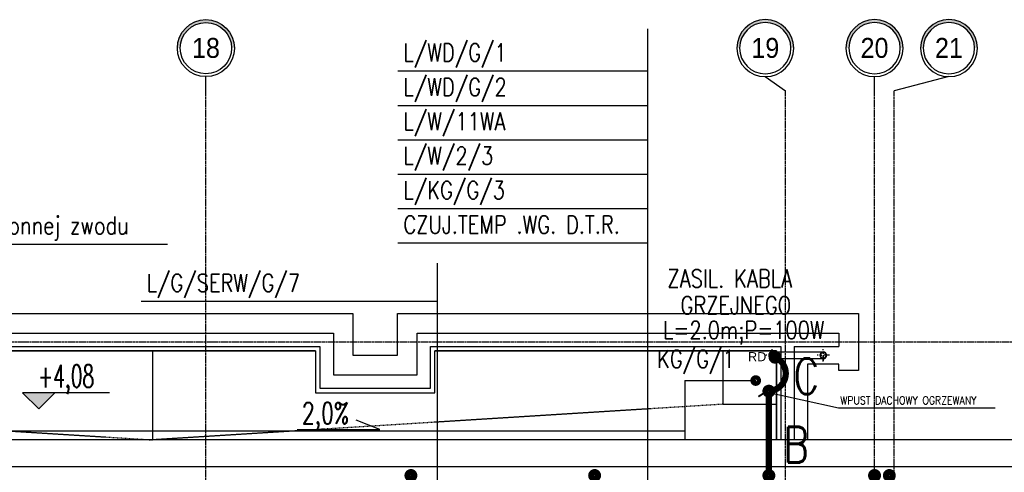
# Model space of a CAD drawing. Extents: x 3880 to 129921, y -116796 to -57711.
# Tile 23 of 110: x 11316 to 12420, y -97058 to -96549. Entities that reach past the tile are written whole.
import ezdxf
from ezdxf.enums import TextEntityAlignment as Align

# ---------------------------------------------------------------- set-up
doc = ezdxf.new("R2010")
doc.units = 0
doc.header["$LTSCALE"] = 2
for name, pattern in [('CENTER', [2, 1.25, -0.25, 0.25, -0.25]), ('DASHDOT2', [12.7, 6.35, -3.175, 0, -3.175]), ('DASHED', [0.75, 0.5, -0.25])]:
    doc.linetypes.add(name, pattern=pattern)
doc.layers.get('0').update_dxf_attribs({"color": 101, "linetype": 'CONTINUOUS'})
for name, color, linetype in [('E35', 6, 'CONTINUOUS'), ('E50', 3, 'CONTINUOUS'), ('Ins-wod', 152, 'CONTINUOUS'), ('Opis-rzedne', 52, 'CONTINUOUS'), ('Opis-spadki', 61, 'CONTINUOUS'), ('Os-osie glowne', 1, 'CENTER'), ('Os-osie-opis', 2, 'CONTINUOUS'), ('Sch-opis', 51, 'CONTINUOUS'), ('W-idok', 9, 'CONTINUOUS')]:
    doc.layers.add(name, color=color, linetype=linetype)
doc.styles.add('dwg_opis duży', font='ARIAL.TTF', dxfattribs={"width": 0.9})
doc.styles.add('dwg_opis podstawowy', font='romans.shx', dxfattribs={"width": 0.9})
doc.styles.add('ROMANS', font='romans', dxfattribs={"width": 0.85})
doc.styles.add('TYTUL2', font='ARIAL.TTF')
doc.dimstyles.new('CHMIELNA', dxfattribs={"dimscale": 3.5, "dimtxt": 4, "dimasz": 1.5, "dimexe": 3, "dimexo": 0, "dimgap": 1, "dimtad": 1, "dimdec": 1, "dimrnd": 0.5, "dimzin": 12, "dimdsep": 46, "dimtxsty": 'ROMANS', "dimblk": 'DIMTICK', "dimcen": 0.09, "dimse1": 1, "dimse2": 1, "dimclrd": 143, "dimclrt": 53, "dimadec": 0, "dimazin": 0, "dimtfac": 1, "dimtdec": 1, "dimtix": 1, "dimtmove": 2, "dimatfit": 2, "dimldrblk": 'ARCHTICK', "dimfxl": 0, "dimtolj": 1, "dimtzin": 0, "dimarcsym": 0})

# ---------------------------------------------------------------- blocks, each defined once
blk = doc.blocks.new('_gkjgskfjgkdfh')
at = {"linetype": 'DASHDOT2', "ltscale": 0.5}
for points in [[(-7, 0), (7, 0)], [(0, -7), (0, 7)], [(0, 0), (0, -7)]]:
    blk.add_lwpolyline(points, dxfattribs=at)
at = {"ltscale": 2}
for radius in [3.75, 3.25]:
    blk.add_circle((0, 0), radius, dxfattribs=at)
blk = doc.blocks.new('SPADKI')
at = {"ltscale": 25}
blk.add_lwpolyline([(0, 0), (0, -70), (-8, -50), (-8, -50)], dxfattribs=at)
at = {"ltscale": 25, "style": 'ROMANS', "width": 0.7}
blk.add_attdef('SP%', text='', height=18, rotation=90, dxfattribs=at).set_placement((-4.9, -24.05), align=Align.CENTER)
blk = doc.blocks.new('dwg_kota kons 50')
blk.add_hatch(color=256).paths.add_polyline_path([(9, 9), (-9, 9), (0, 0)])
blk.add_lwpolyline([(39.75, 9), (-9, 9), (0, 0), (9, 9)])
at = {"style": 'dwg_opis podstawowy', "width": 0.6}
blk.add_attdef('KOTA_KONS', text='', height=12.75, dxfattribs=at).set_placement((15.375, 8.25), align=Align.BOTTOM_CENTER)
blk = doc.blocks.new('_opis_osi_liczbowy')
blk.add_hatch(color=256).paths.add_polyline_path([(32, 32), (32, 28.8, -1), (32, -28.8), (32, -32, 1)])
for radius in [32, 28.8]:
    blk.add_circle((32, 0), radius)
at = {"style": 'dwg_opis duży', "width": 0.9}
blk.add_attdef('AXNAMEH', text='', height=22.4, rotation=90, dxfattribs=at).set_placement((32, 0), align=Align.MIDDLE_CENTER)
blk = doc.blocks.new('DIMTICK')
for p, q in [((0, 1), (0, -1)), ((-1, 0), (1, 0))]:
    blk.add_line(p, q)
at = {"const_width": 0.141}
blk.add_lwpolyline([(0.707, 0.707), (-0.707, -0.707)], dxfattribs=at)

msp = doc.modelspace()

# ---------------------------------------------------------------- linework, layer by layer
at = {"layer": 'E35'}
for p, q in [((12020.554, -97801.354), (12020.554, -96559.642)), ((12020.554, -96607.159), (11740.139, -96607.159)), ((12020.554, -96645.957), (11740.139, -96645.957)), ((12020.554, -96684.536), (11740.139, -96684.536)), ((12020.554, -96723.116), (11740.139, -96723.116)), ((12020.554, -96761.696), (11740.139, -96761.696)), ((12020.554, -96800.493), (11740.139, -96800.493)), ((11140.029, -96801.345), (11481.561, -96801.345)), ((11784.346, -97324.295), (11784.346, -96822.931)), ((11784.346, -96865.966), (11452.086, -96865.966))]:
    msp.add_line(p, q, dxfattribs=at)
at = {"layer": 'E50'}
for p, q in [((12061.809, -96954.658), (12141.403, -96954.658)), ((12061.809, -96954.658), (12061.809, -97021.302)), ((10873.883, -97011.288), (12061.809, -97011.288))]:
    msp.add_line(p, q, dxfattribs=at)
at = {"layer": 'E50', "const_width": 7}
for points in [[(12159.33, -96928.467, -1), (12166.83, -96928.467, -1)], [(12141.403, -96952.158, 1), (12141.403, -96957.158, 1)], [(12152.402, -96966.595, -1), (12159.902, -96966.595, -1)], [(11750.923, -97061.302, -1), (11758.423, -97061.302, -1)], [(11964.466, -97061.302, 1), (11956.966, -97061.302, 1)], [(12287.523, -97061.302, -1), (12295.023, -97061.302, -1)]]:
    msp.add_lwpolyline(points, format="xyb", close=True, dxfattribs=at)
msp.add_lwpolyline([(12163.08, -96928.467, -0.78481799), (12156.823, -96966.409, -2.21832926)], format="xyb", dxfattribs=at)
at = {"layer": 'E50', "ltscale": 15, "const_width": 7}
for points in [[(12156.242, -96970.344, 1), (12156.061, -96962.846, 1)], [(12156.242, -97065.051, 1), (12156.061, -97057.553, 1)], [(12274.764, -97065.051, 1), (12274.582, -97057.553, 1)]]:
    msp.add_lwpolyline(points, format="xyb", close=True, dxfattribs=at)
at = {"layer": 'E50', "const_width": 7}
msp.add_lwpolyline([(12156.152, -97061.302), (12156.152, -96966.595)], dxfattribs=at)
at = {"layer": 'Os-osie glowne'}
for points in [[(11524.673, -102606.302), (11524.673, -96629.302)], [(12174.673, -102606.302), (12174.673, -96629.302)], [(12274.673, -102606.302), (12274.673, -96629.302)], [(12296.673, -102606.302), (12296.673, -96629.302)], [(6322.673, -96911.302), (18589.673, -96911.302)]]:
    msp.add_lwpolyline(points, dxfattribs=at)
at = {"layer": 'Os-osie-opis'}
for points in [[(11524.673, -96629.302), (11524.673, -96613.302)], [(12152.173, -96613.302), (12174.673, -96629.302)], [(12274.673, -96629.302), (12274.673, -96613.302)], [(12358.173, -96613.302), (12296.673, -96629.302)]]:
    msp.add_lwpolyline(points, dxfattribs=at)
at = {"layer": 'W-idok'}
for p, q in [((11261.673, -96901.302), (11667.673, -96901.302)), ((11761.673, -96901.302), (12234.673, -96901.302)), ((11276.673, -96916.302), (11652.673, -96916.302)), ((11776.673, -96916.302), (12169.673, -96916.302)), ((12169.673, -96916.302), (12169.673, -97021.302)), ((12184.673, -96916.302), (12184.673, -97021.302)), ((12184.673, -96916.302), (12234.673, -96916.302)), ((18389.673, -97021.302), (9366.673, -97021.302))]:
    msp.add_line(p, q, dxfattribs=at)
for points in [[(11239.673, -96879.302), (11689.673, -96879.302)], [(11689.673, -96879.302), (11689.673, -96926.302), (11739.673, -96926.302), (11739.673, -96879.302)], [(11739.673, -96879.302), (12256.673, -96879.302), (12256.673, -96943.302), (12234.673, -96943.302), (12234.673, -96936.302), (12234.673, -96936.302), (12199.673, -96936.302), (12199.673, -97021.302)], [(11667.673, -96901.302), (11667.673, -96948.302), (11761.673, -96948.302), (11761.673, -96901.302)], [(12234.673, -96901.302), (12234.673, -96916.302)], [(11281.673, -96921.302), (11647.673, -96921.302)], [(11647.673, -96921.302), (11281.673, -96921.302)], [(11647.673, -96921.302), (11647.673, -96968.302), (11781.673, -96968.302), (11781.673, -96921.302)], [(11652.673, -96916.302), (11652.673, -96963.302), (11776.673, -96963.302), (11776.673, -96916.302)], [(11781.673, -96921.302), (12164.673, -96921.302), (12164.673, -97021.302)], [(12164.673, -97021.302), (12164.673, -96921.302), (11781.673, -96921.302)], [(12159.695, -96922.551), (12217.173, -96922.551)], [(12159.695, -96930.051), (12217.173, -96930.051)], [(9257.173, -97151.302), (9396.673, -97151.302), (9396.673, -97051.302), (18359.673, -97051.302), (18359.673, -97821.302), (9257.173, -97821.302)]]:
    msp.add_lwpolyline(points, dxfattribs=at)
at = {"layer": 'W-idok', "linetype": 'DASHED'}
for points in [[(11464.673, -96921.302), (11464.673, -97021.302)], [(10824.673, -96981.302), (11464.673, -97021.302)], [(12104.673, -96981.302), (11464.673, -97021.302)]]:
    msp.add_lwpolyline(points, dxfattribs=at)
at = {"layer": 'W-idok'}
msp.add_lwpolyline([(12164.673, -96921.302), (12104.673, -96921.302), (12104.673, -96981.302), (12164.673, -96981.302)], close=True, dxfattribs=at)

# ---------------------------------------------------------------- block references
at = {"layer": 'Ins-wod', "xscale": -1}
msp.add_blockref('_gkjgskfjgkdfh', (12159.695, -96926.302), dxfattribs=at)
at = {"layer": 'Opis-rzedne', "xscale": 2, "yscale": 2, "zscale": 2}
msp.add_blockref('dwg_kota kons 50', (11337.152, -96986.468), dxfattribs=at).add_auto_attribs({'KOTA_KONS': '+4,08'})
at = {"layer": 'Opis-spadki'}
ref = msp.add_blockref('SPADKI', (11627.189, -97009.649), dxfattribs=dict(at, xscale=-1.320808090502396, yscale=1.320808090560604, zscale=1.320808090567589, rotation=90))
ref.add_attrib('SP%', '2,0%', dxfattribs={"layer": '0', "ltscale": 25, "height": 23.7745, "style": 'ROMANS', "width": 0.7}).set_placement((11658.952, -97003.181), align=Align.CENTER)
at = {"layer": 'Os-osie-opis'}
ref = msp.add_blockref('_opis_osi_liczbowy', (11524.673, -96613.302), dxfattribs=dict(at, rotation=90))
ref.add_attrib('AXNAMEH', '18', dxfattribs={"layer": '0', "height": 22.4, "style": 'dwg_opis duży', "width": 0.9}).set_placement((11524.783, -96581.012), align=Align.MIDDLE_CENTER)
ref = msp.add_blockref('_opis_osi_liczbowy', (12152.173, -96613.302), dxfattribs=dict(at, xscale=-1, rotation=270))
ref.add_attrib('AXNAMEH', '19', dxfattribs={"layer": '0', "height": 22.4, "style": 'dwg_opis duży', "width": 0.9}).set_placement((12152.173, -96581.012), align=Align.MIDDLE_CENTER)
ref = msp.add_blockref('_opis_osi_liczbowy', (12274.673, -96613.302), dxfattribs=dict(at, xscale=-1, rotation=270))
ref.add_attrib('AXNAMEH', '20', dxfattribs={"layer": '0', "height": 22.4, "style": 'dwg_opis duży', "width": 0.9}).set_placement((12274.673, -96581.012), align=Align.MIDDLE_CENTER)
ref = msp.add_blockref('_opis_osi_liczbowy', (12358.173, -96613.302), dxfattribs=dict(at, xscale=-1, rotation=270))
ref.add_attrib('AXNAMEH', '21', dxfattribs={"layer": '0', "height": 22.4, "style": 'dwg_opis duży', "width": 0.9}).set_placement((12358.173, -96581.012), align=Align.MIDDLE_CENTER)
at = {"layer": 'W-idok', "xscale": -1}
msp.add_blockref('_gkjgskfjgkdfh', (12217.173, -96926.302), dxfattribs=at)

# ---------------------------------------------------------------- texts
at = {"layer": 'E35', "style": 'ROMANS', "width": 0.8}
for s, p in [('L/WD/G/1', (11746.265, -96596.209)), ('L/WD/G/2', (11746.265, -96635.007)), ('L/W/11WA', (11746.265, -96673.586)), ('L/W/2/3', (11746.265, -96712.166)), ('L/KG/G/3', (11746.265, -96750.746)), ('w strefie ochronnej zwodu ', (11151.584, -96790.395)), ('CZUJ.TEMP .WG. D.T.R.', (11746.265, -96789.543)), ('L/G/SERW/G/7', (11458.212, -96855.016))]:
    msp.add_text(s, height=20, dxfattribs=at).set_placement(p)
for s, p in [('ZASIL. KABLA ', (12117.89, -96840.03)), ('GRZEJNEGO', (12119.102, -96870.128)), ('L=2.0m;P=100W', (12128.077, -96900.976)), ('KG/G/1', (12074.303, -96931.823))]:
    msp.add_text(s, height=20, rotation=360, dxfattribs=at).set_placement(p, align=Align.MIDDLE)
at = {"layer": 'E50', "ltscale": 50, "style": 'ROMANS', "width": 0.8}
for s, p in [('C', (12183.67, -96969.856)), ('B', (12172.37, -97046.753))]:
    msp.add_text(s, height=40, dxfattribs=at).set_placement(p)
at = {"layer": 'Ins-wod', "insert": (12132.694, -96922.748), "char_height": 10.2123, "width": 1336.21749, "attachment_point": 1, "style": 'TYTUL2'}
msp.add_mtext('RD', dxfattribs=at)
at = {"layer": 'Sch-opis', "insert": (12236.301, -96981.398), "char_height": 9, "width": 203.76147, "attachment_point": 7, "style": 'ROMANS'}
msp.add_mtext('WPUST DACHOWY OGRZEWANY', dxfattribs=at)

# ---------------------------------------------------------------- leaders
at = {"layer": 'Sch-opis'}
msp.add_leader([(12152.654, -96967.457), (12234.294, -96985.464), (12409.875, -96985.464)], dimstyle='CHMIELNA', override={"dimasz": 4, "dimgap": 1, "dimtad": 0}, dxfattribs=at)

doc.saveas('drawing.dxf')
